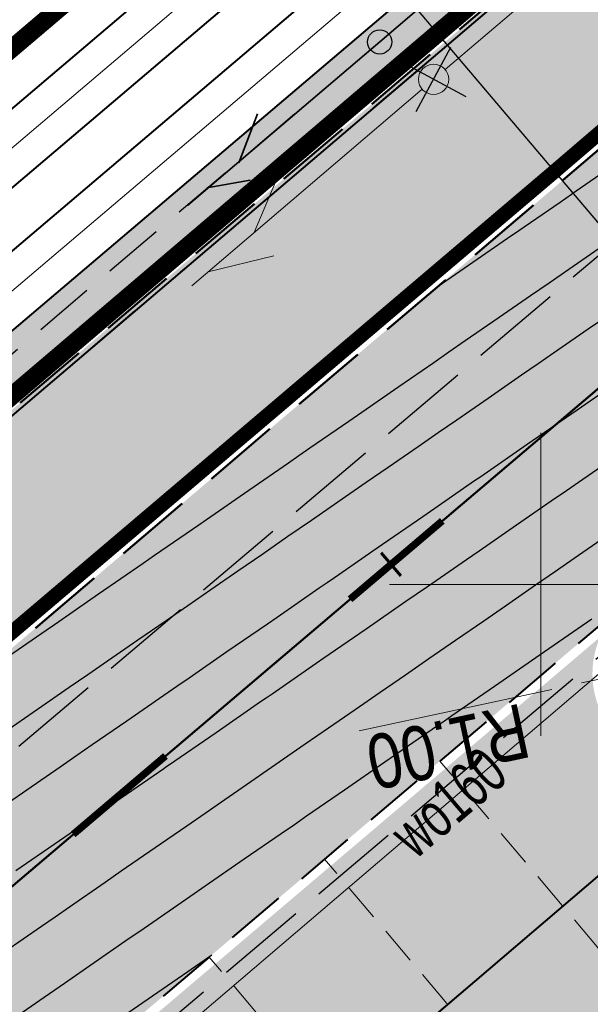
# Model space of a CAD drawing. Header units: metres. Extents: x 7429064 to 7431133, y 5709479 to 5714472.
# Tile 58 of 176: x 7429491 to 7429501, y 5709843 to 5709859. Entities that reach past the tile are written whole.
import ezdxf
from ezdxf.enums import TextEntityAlignment as Align

# ---------------------------------------------------------------- set-up
doc = ezdxf.new("R2010")
doc.units = ezdxf.units.M
for name, pattern in [('1', [0]), ('12', [3, 1, -1, 0, -1]), ('2_KTCR01', [1.5, 1, -0.5]), ('2_KTJZ01', [2, 1.5, -0.5]), ('2_KTPL01', [2, 1.5, -0.5]), ('3_KTJZ01', [2, 1.5, -0.5]), ('3_KTPL01', [2, 1.5, -0.5]), ('4_SUPT_01', [0]), ('4_SUPW_01', [0]), ('7_1', [0]), ('7_SUPT_01', [0]), ('7_SUPW_01', [0]), ('CENTER2', [1.125, 0.75, -0.125, 0.125, -0.125]), ('DASHED', [19.05, 12.7, -6.35]), ('DASHED2', [0.375, 0.25, -0.125]), ('HIDDEN', [0.375, 0.25, -0.125])]:
    doc.linetypes.add(name, pattern=pattern)
for name, color, linetype, lineweight in [('#proj słupy', 1, 'Continuous', 30), ('#proj. światłowód', 1, '2_KTCR01', 18), ('__AMprojkantech', 20, 'DASHED', 35), ('_D_7_PAS DROGOWY-LINIA ROZGR TEREN INW', 222, 'HIDDEN', 50), ('_D_7_PAS DROGOWY_PODZIAL', 1, 'Continuous', 50), ('_D_8_Wymiary', 7, 'Continuous', 20), ('_skarpy', 84, 'Continuous', 40), ('D_1_KOCIE OCZKA', 7, 'Continuous', 50), ('D_1_LINIA_KRAWĘŻNIK_BET_20_30 WYN 0-2 CM', 5, 'HIDDEN', 40), ('Dr-Krawędż nawierzchni', 250, 'DASHED2', 18), ('gaPoziome', 7, 'Continuous', 30), ('GMINA_L_0', 252, '12', 35), ('KRAWĘŻNIK BETONOWY 12_25 WYN 0 CM', 250, 'DASHED', 50), ('KRZYZE_L_0', 252, '1', 18), ('KTJZ_L_0', 252, '2_KTJZ01', 30), ('KTPL_L_0', 252, '2_KTPL01', 30), ('skarpa', 82, 'ŚLADY', 20), ('SUPM_T_0', 252, 'Continuous', 15), ('SUPT_L_0', 252, '4_SUPT_01', 18), ('SUPW_E_T_0', 252, 'Continuous', 15), ('SUPW_L_0', 252, '4_SUPW_01', 18)]:
    doc.layers.add(name, color=color, linetype=linetype, lineweight=lineweight)
for name, color, linetype in [('_1_Mapa', 7, 'Continuous'), ('_1_X-REFY', 7, 'Continuous'), ('C-DROGI-SYTUACJA-ETYKIETY', 7, 'Continuous'), ('C-TEREN', 7, 'Continuous'), ('zzz.gaHSDomyslna', 7, 'Continuous')]:
    doc.layers.add(name, color=color, linetype=linetype)
doc.layers.add('_Brudnopis', color=22, linetype='Continuous', lineweight=50, plot=False)
for name, color, linetype, lineweight, true_color, transparency in [('D_2_HECZ_DROGI KOSTKA', 7, 'Continuous', 13, 0xffbea8, 0.3), ('D_2_HECZ_JEZDNIA KR3- NOWA KONSTRUKCJA', 7, 'Continuous', 13, 0x99e6ff, 0.3), ('D_2_HECZ_JEZDNIA KR3- NOWA KONSTRUKCJA G4', 7, 'Continuous', 13, 0xbdbdbd, 0.3)]:
    doc.layers.add(name, color=color, linetype=linetype, lineweight=lineweight, true_color=true_color, transparency=transparency)
doc.layers.add('DZIALKA_L_0', color=7, linetype='1', lineweight=40, true_color=0x008000)
doc.layers.add('HECZ DROGI ROWEROWE', color=7, linetype='Continuous', lineweight=13, true_color=0xff8a8a)
doc.styles.add('major_arial', font='arial.ttf')
doc.styles.add('Styl Arial', font='arial.ttf', dxfattribs={"width": 0.8, "height": 0.9})
doc.linetypes.add('ŚLADY', pattern='A,3.81,[130,ltypeshp.shx,S=6.35,R=0,X=0,Y=0],3.81', length=7.62)
doc.dimstyles.new('1_500', dxfattribs={"dimtxt": 0.9, "dimasz": 1, "dimexe": 0.18, "dimexo": 0, "dimgap": 0.2, "dimtad": 4, "dimzin": 0, "dimdsep": 46, "dimtxsty": 'Styl Arial', "dimcen": 0.25, "dimclrd": 256, "dimclre": 256, "dimclrt": 256, "dimazin": 0, "dimtfac": 1, "dimtix": 1, "dimtmove": 1, "dimatfit": 3, "dimfxl": 0.18, "dimtolj": 1, "dimtzin": 0, "dimlwd": -1, "dimlwe": -1, "dimarcsym": 0})
doc.dimstyles.new('major_500', dxfattribs={"dimtxt": 0.8, "dimasz": 0.8, "dimexe": 0.5, "dimexo": 1, "dimgap": 0.3, "dimtad": 1, "dimzin": 1, "dimdsep": 46, "dimtxsty": 'major_arial', "dimcen": 0, "dimse1": 1, "dimse2": 1, "dimaunit": 1, "dimadec": 1, "dimazin": 0, "dimtfac": 1, "dimtix": 1, "dimtmove": 0, "dimatfit": 3, "dimfxl": 2, "dimfxlon": 1, "dimtolj": 1, "dimarcsym": 0})

# ---------------------------------------------------------------- blocks, each defined once
blk = doc.blocks.new('*D18')
at = {"layer": '_D_8_Wymiary', "color": 0, "lineweight": -2, "transparency": 16777216}
for p, q in [((7429502.828, 5709845.648), (7429501.947, 5709846.687)), ((7429478.099, 5709825.797), (7429501.66, 5709845.789)), ((7429478.047, 5709824.621), (7429477.165, 5709825.66))]:
    blk.add_line(p, q, dxfattribs=at)
at = {"layer": '_D_8_Wymiary', "color": 0, "transparency": 16777216}
for points in [[(7429501.574, 5709845.89), (7429501.746, 5709845.687), (7429502.27, 5709846.306)], [(7429478.012, 5709825.898), (7429478.185, 5709825.695), (7429477.489, 5709825.279)]]:
    blk.add_solid(points, dxfattribs=at)
at = {"layer": 'Defpoints', "color": 0, "transparency": 16777216}
for p in [(7429502.27, 5709846.306), (7429503.475, 5709844.886), (7429478.694, 5709823.859)]:
    blk.add_point(p, dxfattribs=at)
at = {"layer": '_D_8_Wymiary', "color": 0, "transparency": 16777216, "insert": (7429488.988, 5709836.843), "char_height": 0.8, "attachment_point": 5, "rotation": 40.3144, "style": 'major_arial'}
blk.add_mtext('\\A1;13szt.x2.50\\P32.50', dxfattribs=at)
blk = doc.blocks.new('*D28')
at = {"layer": '_D_8_Wymiary', "transparency": 16777216}
for p, q in [((7429501.65, 5709848.583), (7429500.672, 5709848.372)), ((7429497, 5709847.582), (7429500.184, 5709848.267))]:
    blk.add_line(p, q, dxfattribs=at)
blk.add_solid([(7429500.166, 5709848.348), (7429500.201, 5709848.186), (7429500.672, 5709848.372)], dxfattribs=at)
at = {"layer": 'Defpoints', "color": 0, "transparency": 16777216}
for p in [(7429501.65, 5709848.583), (7429500.672, 5709848.372)]:
    blk.add_point(p, dxfattribs=at)
at = {"layer": '_D_8_Wymiary', "transparency": 16777216, "insert": (7429498.465, 5709847.325), "char_height": 0.9, "attachment_point": 5, "rotation": 192.146, "style": 'Styl Arial'}
blk.add_mtext('\\A1;R1.00', dxfattribs=at)
blk = doc.blocks.new('7_SUSM04_01')
at = {"linetype": 'Continuous'}
blk.add_circle((0, 0), 0.25, dxfattribs=at)
blk = doc.blocks.new('X-ref_MDCP_Szara')
at = {"layer": 'DZIALKA_L_0', "linetype": '1'}
for p, q in [((7429660.24, 5709996.55), (7429435.86, 5709805.65)), ((7429408.88, 5709766.76), (7429668.8, 5709988.15))]:
    blk.add_line(p, q, dxfattribs=at)
at = {"layer": 'GMINA_L_0', "linetype": '12'}
blk.add_line((7429435.86, 5709805.65), (7429660.24, 5709996.55), dxfattribs=at)
at = {"layer": 'KRZYZE_L_0', "linetype": '1'}
for p, q in [((7429500, 5709847.5), (7429500, 5709852.5)), ((7429497.5, 5709850), (7429502.5, 5709850))]:
    blk.add_line(p, q, dxfattribs=at)
at = {"layer": 'KTJZ_L_0', "linetype": '3_KTJZ01'}
for p, q in [((7429483.74, 5709840.87), (7429506.56, 5709860.17)), ((7429509.69, 5709856.19), (7429487.22, 5709837.17))]:
    blk.add_line(p, q, dxfattribs=at)
at = {"layer": 'KTPL_L_0', "linetype": '3_KTPL01'}
blk.add_line((7429509.69, 5709856.19), (7429487.22, 5709837.17), dxfattribs=at)
at = {"layer": 'SUPT_L_0', "linetype": '7_SUPT_01'}
for p, q in [((7429498.42, 5709858.502), (7429502.229, 5709861.741)), ((7429494.236, 5709854.932), (7429498.04, 5709858.178)), ((7429495.263, 5709855.808), (7429495.699, 5709856.838)), ((7429494.503, 5709855.159), (7429495.588, 5709855.428))]:
    blk.add_line(p, q, dxfattribs=at)
at = {"layer": 'SUPW_L_0', "linetype": '7_SUPW_01'}
blk.add_line((7429369.46, 5709736.3), (7429593.18, 5709927.23), dxfattribs=at)
at = {"layer": 'SUPW_L_0', "linetype": '7_1'}
blk.add_line((7429369.46, 5709736.3), (7429593.18, 5709927.23), dxfattribs=at)
at = {"layer": 'SUPM_T_0'}
blk.add_blockref('7_SUSM04_01', (7429498.23, 5709858.34), dxfattribs=at)
at = {"layer": 'SUPW_E_T_0', "width": 0.7}
blk.add_text('wo160', height=0.75, rotation=40.4785, dxfattribs=at).set_placement((7429498.471, 5709846.402), align=Align.MIDDLE)
blk = doc.blocks.new('#LEWO')
at = {"layer": '__AMprojkantech', "linetype": '1'}
for p, q in [((-2.31, 0.414), (-3.074, 0.002)), ((-0.005, 0.005), (-4.177, 0.018)), ((-3.116, -0.339), (-3.744, 0.033))]:
    blk.add_line(p, q, dxfattribs=at)
blk = doc.blocks.new('#PRAWO')
at = {"layer": '__AMprojkantech', "linetype": '1'}
for p, q in [((3.153, 1.559, 0.002), (3.783, 1.189, 0.002)), ((0.045, 1.201, 0.002), (4.216, 1.206, 0.002)), ((2.351, 0.802, 0.002), (3.113, 1.217, 0.002))]:
    blk.add_line(p, q, dxfattribs=at)
blk = doc.blocks.new('X-ref_Oświetlenie i teletechnika')
at = {"layer": '#proj słupy', "lineweight": 30}
for p, q in [((7429497.944, 5709857.81), (7429498.516, 5709858.87)), ((7429497.7, 5709858.626), (7429498.76, 5709858.054))]:
    blk.add_line(p, q, dxfattribs=at)
at = {"layer": '#proj słupy', "linetype": '1', "lineweight": 30}
blk.add_circle((7429497.339, 5709858.957), 0.2, dxfattribs=at)
at = {"layer": '#proj. światłowód', "lineweight": 30, "flags": 128}
blk.add_lwpolyline([(7429617.95, 5709967.85), (7429611.163, 5709956.371), (7429573.165, 5709923.859), (7429535.247, 5709891.397), (7429497.339, 5709858.957), (7429459.29, 5709826.673), (7429421.225, 5709794.375), (7429383.144, 5709762.063), (7429345.12, 5709729.801), (7429305.765, 5709699.935), (7429266.407, 5709683.285), (7429226.48, 5709664.88)], dxfattribs=at)
at = {"layer": '#proj słupy', "lineweight": 30, "rotation": 40.55062454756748}
for name, p in [('#PRAWO', (7429498.086, 5709858.016, -0.002)), ('#LEWO', (7429497.346, 5709858.957))]:
    blk.add_blockref(name, p, dxfattribs=at)
blk = doc.blocks.new('*U220')
at = {"layer": 'zzz.gaHSDomyslna', "color": 140}
for points in [[(91.501, 77.638, 0.12, 0.12, 0), (93.026, 78.932, 0.12, 0.12, 0)], [(86.926, 73.756, 0.12, 0.12, 0), (88.451, 75.05, 0.12, 0.12, 0)]]:
    blk.add_lwpolyline(points, format="xyseb", dxfattribs=at)
blk = doc.blocks.new('*U211')
at = {"layer": 'zzz.gaHSDomyslna', "color": 140}
blk.add_lwpolyline([(0, 0, 0.24, 0.24, 0), (59.489, 50.476, 0.24, 0.24, 0), (179.447, 153.144, 0.24, 0.24, 0)], format="xyseb", dxfattribs=at)
blk = doc.blocks.new('spearator')
at = {"layer": 'D_1_KOCIE OCZKA'}
h = blk.add_hatch(color=12, dxfattribs=at)
h.dxf.hatch_style = 1
edge = h.paths.add_edge_path()
edge.add_line((7429810.877, 5710121.625), (7429811.641, 5710122.271))
edge.add_arc((7429811.592, 5710122.328), 0.075, 310.2315, 490.2315)
edge.add_line((7429811.544, 5710122.386), (7429810.781, 5710121.74))
edge.add_arc((7429810.829, 5710121.683), 0.075, 130.2315, 310.2315)
at = {"layer": 'D_1_KOCIE OCZKA', "lineweight": 18, "flags": 128}
blk.add_lwpolyline([(7429810.877, 5710121.625), (7429811.641, 5710122.271, 1), (7429811.544, 5710122.386), (7429810.781, 5710121.74, 1)], format="xyb", close=True, dxfattribs=at)
blk = doc.blocks.new('X-ref_SOR')
at = {"layer": 'D_1_KOCIE OCZKA'}
for p, rotation in [((32451.432, -42641.751), 0.327517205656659), ((6656.282, -9325.339), 0.06988272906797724), ((6652.774, -9328.314), 0.06988272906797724)]:
    blk.add_blockref('spearator', p, dxfattribs=dict(at, rotation=rotation))
at = {"layer": 'gaPoziome'}
for name, p in [('*U211', (7429440.741, 5709806.344)), ('*U220', (7429405.348, 5709772.117))]:
    blk.add_blockref(name, p, dxfattribs=at)
blk = doc.blocks.new('x-ref_warstwice')
at = {"layer": 'C-TEREN', "color": 46, "linetype": 'Continuous', "lineweight": 30}
for p, q in [((7429500.785, 5709854.219, 179.7), (7429501.397, 5709854.64, 179.7)), ((7429500.214, 5709853.824, 179.7), (7429500.785, 5709854.219, 179.7)), ((7429499.958, 5709853.648, 179.7), (7429500.214, 5709853.824, 179.7)), ((7429499.685, 5709853.46, 179.7), (7429499.958, 5709853.648, 179.7)), ((7429499.131, 5709853.077, 179.7), (7429499.685, 5709853.46, 179.7)), ((7429498.612, 5709852.719, 179.7), (7429499.131, 5709853.077, 179.7)), ((7429498.304, 5709852.506, 179.7), (7429498.612, 5709852.719, 179.7)), ((7429497.974, 5709852.279, 179.7), (7429498.304, 5709852.506, 179.7)), ((7429497.477, 5709851.936, 179.7), (7429497.974, 5709852.279, 179.7)), ((7429497.118, 5709851.688, 179.7), (7429497.477, 5709851.936, 179.7)), ((7429496.649, 5709851.365, 179.7), (7429497.118, 5709851.688, 179.7)), ((7429496.211, 5709851.062, 179.7), (7429496.649, 5709851.365, 179.7)), ((7429495.822, 5709850.794, 179.7), (7429496.211, 5709851.062, 179.7)), ((7429495.407, 5709850.507, 179.7), (7429495.822, 5709850.794, 179.7)), ((7429494.995, 5709850.223, 179.7), (7429495.407, 5709850.507, 179.7)), ((7429494.551, 5709849.917, 179.7), (7429494.995, 5709850.223, 179.7)), ((7429494.168, 5709849.653, 179.7), (7429494.551, 5709849.917, 179.7)), ((7429493.809, 5709849.405, 179.7), (7429494.168, 5709849.653, 179.7)), ((7429493.341, 5709849.082, 179.7), (7429493.809, 5709849.405, 179.7)), ((7429492.839, 5709848.736, 179.7), (7429493.341, 5709849.082, 179.7)), ((7429492.513, 5709848.511, 179.7), (7429492.839, 5709848.736, 179.7)), ((7429492.208, 5709848.301, 179.7), (7429492.513, 5709848.511, 179.7)), ((7429491.686, 5709847.94, 179.7), (7429492.208, 5709848.301, 179.7)), ((7429491.128, 5709847.555, 179.7), (7429491.686, 5709847.94, 179.7))]:
    blk.add_line(p, q, dxfattribs=at)
at = {"layer": 'C-TEREN', "color": 42, "linetype": 'HIDDEN', "lineweight": 25, "ltscale": 10}
for points, elevation in [([(7429498.307, 5709854.926), (7429498.664, 5709855.173), (7429499.453, 5709855.717), (7429499.491, 5709855.744), (7429499.532, 5709855.772), (7429500.319, 5709856.314), (7429500.511, 5709856.446), (7429500.53, 5709856.459), (7429500.586, 5709856.498), (7429501.135, 5709856.88), (7429501.842, 5709857.372), (7429501.96, 5709857.454), (7429502.086, 5709857.542), (7429502.785, 5709858.029), (7429503.438, 5709858.484), (7429503.609, 5709858.603), (7429504.236, 5709859.039), (7429504.434, 5709859.177), (7429504.646, 5709859.324), (7429505.259, 5709859.751)], 179.66), ([(7429491.039, 5709848.703), (7429491.828, 5709849.247), (7429491.866, 5709849.274), (7429491.907, 5709849.302), (7429492.694, 5709849.844), (7429493.429, 5709850.352), (7429493.521, 5709850.415), (7429493.619, 5709850.483), (7429494.348, 5709850.986), (7429494.474, 5709851.073), (7429495.175, 5709851.557), (7429495.831, 5709852.009), (7429496.002, 5709852.127), (7429496.186, 5709852.254), (7429496.83, 5709852.698), (7429497.042, 5709852.844), (7429497.657, 5709853.269), (7429498.232, 5709853.666), (7429498.484, 5709853.84), (7429498.753, 5709854.025), (7429499.311, 5709854.41), (7429499.833, 5709854.771), (7429500.138, 5709854.981), (7429500.465, 5709855.206), (7429500.966, 5709855.552)], 179.68), ([(7429491.205, 5709846.399), (7429491.506, 5709846.607), (7429492.06, 5709846.99), (7429492.333, 5709847.178), (7429492.588, 5709847.354), (7429493.16, 5709847.749), (7429493.772, 5709848.171), (7429493.988, 5709848.319), (7429494.189, 5709848.459), (7429494.815, 5709848.89), (7429495.483, 5709849.351), (7429495.642, 5709849.461), (7429496.339, 5709849.942), (7429496.469, 5709850.032), (7429496.591, 5709850.116), (7429497.296, 5709850.602), (7429498.05, 5709851.123), (7429498.124, 5709851.173), (7429498.906, 5709851.713), (7429498.951, 5709851.744), (7429498.993, 5709851.773), (7429499.778, 5709852.315), (7429500.248, 5709852.639), (7429500.605, 5709852.885), (7429501.394, 5709853.43)], 179.72), ([(7429491.326, 5709845.274), (7429492.137, 5709845.834), (7429492.153, 5709845.845), (7429492.623, 5709846.169), (7429492.98, 5709846.415), (7429493.769, 5709846.96), (7429493.807, 5709846.986), (7429493.848, 5709847.014), (7429494.635, 5709847.557), (7429495.37, 5709848.064), (7429495.462, 5709848.128), (7429495.56, 5709848.195), (7429496.289, 5709848.698), (7429496.415, 5709848.786), (7429497.116, 5709849.269), (7429497.772, 5709849.721), (7429497.943, 5709849.84), (7429498.127, 5709849.966), (7429498.771, 5709850.411), (7429498.983, 5709850.557), (7429499.598, 5709850.981), (7429500.173, 5709851.378), (7429500.425, 5709851.552), (7429500.694, 5709851.738), (7429501.252, 5709852.123)], 179.74), ([(7429491.146, 5709843.941), (7429491.748, 5709844.356), (7429491.973, 5709844.512), (7429492.213, 5709844.677), (7429492.8, 5709845.082), (7429493.069, 5709845.268), (7429493.627, 5709845.653), (7429494.149, 5709846.013), (7429494.454, 5709846.224), (7429494.78, 5709846.449), (7429495.282, 5709846.794), (7429495.75, 5709847.118), (7429496.109, 5709847.365), (7429496.492, 5709847.63), (7429496.936, 5709847.936), (7429497.348, 5709848.22), (7429497.763, 5709848.507), (7429498.152, 5709848.775), (7429498.59, 5709849.077), (7429499.059, 5709849.401), (7429499.418, 5709849.648), (7429499.915, 5709849.991), (7429500.245, 5709850.219), (7429500.553, 5709850.432), (7429501.072, 5709850.79)], 179.76), ([(7429500.847, 5709849.425), (7429500.065, 5709848.886), (7429499.991, 5709848.835), (7429499.237, 5709848.315), (7429498.532, 5709847.828), (7429498.41, 5709847.744), (7429498.28, 5709847.654), (7429497.583, 5709847.173), (7429497.424, 5709847.064), (7429496.756, 5709846.603), (7429496.13, 5709846.171), (7429495.929, 5709846.032), (7429495.713, 5709845.883), (7429495.101, 5709845.461), (7429494.529, 5709845.067), (7429494.274, 5709844.89), (7429494.001, 5709844.702), (7429493.447, 5709844.32), (7429493.145, 5709844.112), (7429492.62, 5709843.749), (7429492.128, 5709843.41), (7429491.792, 5709843.178), (7429491.434, 5709842.931)], 179.78)]:
    blk.add_lwpolyline(points, dxfattribs=dict(at, elevation=elevation))
at = {"layer": 'C-TEREN', "color": 46, "linetype": 'Continuous', "lineweight": 30, "elevation": 179.8}
blk.add_lwpolyline([(7429490.785, 5709841.274), (7429491.51, 5709841.775), (7429491.612, 5709841.845), (7429492.366, 5709842.365), (7429492.439, 5709842.416), (7429492.508, 5709842.463), (7429493.267, 5709842.987), (7429494.078, 5709843.546), (7429494.094, 5709843.557), (7429494.564, 5709843.881)], dxfattribs=at)
blk = doc.blocks.new('AeccTickLine')
at = {"color": 0, "linetype": 'ByBlock', "lineweight": -2}
blk.add_line((0, 1), (0, -1), dxfattribs=at)
blk = doc.blocks.new('OŚ_Dąbrowskiego_1')
at = {"layer": '_D_8_Wymiary', "color": 1, "linetype": 'CENTER2', "lineweight": 35, "flags": 128}
blk.add_lwpolyline([(7429230.998, 5709660.664), (7429273.145, 5709676.622, 0.085629), (7429337.582, 5709714.618), (7429502.301, 5709854.381), (7429714.669, 5710036.139), (7429868.111, 5710165.952)], format="xyb", dxfattribs=at)
at = {"layer": 'C-DROGI-SYTUACJA-ETYKIETY', "color": 7, "linetype": 'Continuous', "lineweight": -3}
blk.add_line((7429501.897, 5709854.857), (7429485.722, 5709873.92), dxfattribs=at)
at = {"layer": 'C-DROGI-SYTUACJA-ETYKIETY', "color": 7, "linetype": 'Continuous', "lineweight": 60, "xscale": 0.25, "yscale": 0.25, "zscale": 0.25, "rotation": 40.31442587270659}
blk.add_blockref('AeccTickLine', (7429497.527, 5709850.33), dxfattribs=at)

msp = doc.modelspace()

# ---------------------------------------------------------------- hatches: boundary and pattern name
at = {"layer": 'D_2_HECZ_DROGI KOSTKA'}
h = msp.add_hatch(color=256, dxfattribs=at)
h.dxf.hatch_style = 1
edge = h.paths.add_edge_path()
edge.add_line((7429500.983, 5709849.131), (7429474.611, 5709826.755))
edge.add_arc((7429475.228, 5709824.852), 2, 40.3144, 107.9828, ccw=False)
edge.add_line((7429476.753, 5709826.146), (7429478.694, 5709823.859))
edge.add_line((7429478.694, 5709823.859), (7429503.475, 5709844.886))
edge.add_line((7429503.475, 5709844.886), (7429501.211, 5709847.554))
edge.add_arc((7429502.355, 5709848.525), 1.5, 156.1564, 220.3144, ccw=False)
at = {"layer": 'D_2_HECZ_JEZDNIA KR3- NOWA KONSTRUKCJA'}
h = msp.add_hatch(color=256, dxfattribs=at)
h.dxf.hatch_style = 1
edge = h.paths.add_edge_path()
edge.add_arc((7429610.557, 5709990.469), 30, 310.559, 314.2935)
edge.add_arc((7429610.557, 5709990.469), 30, 314.2935, 325.3941)
edge.add_line((7429635.249, 5709973.431), (7429635.899, 5709972.672))
edge.add_line((7429635.899, 5709972.672), (7429667.702, 5709999.89))
edge.add_line((7429667.702, 5709999.89), (7429675.246, 5710006.347))
edge.add_line((7429675.246, 5710006.347), (7429712.724, 5710038.423))
edge.add_line((7429712.724, 5710038.423), (7429823.828, 5710132.378))
edge.add_line((7429823.828, 5710132.378), (7429834.316, 5710141.377))
edge.add_line((7429834.316, 5710141.377), (7429846.156, 5710151.524))
edge.add_line((7429846.156, 5710151.524), (7429850.099, 5710146.734))
edge.add_line((7429850.099, 5710146.734), (7429838.187, 5710136.85))
edge.add_line((7429838.187, 5710136.85), (7429827.698, 5710127.833))
edge.add_line((7429827.698, 5710127.833), (7429716.613, 5710033.854))
edge.add_line((7429716.613, 5710033.854), (7429633.474, 5709962.699))
edge.add_arc((7429636.726, 5709958.9), 5, 130.559, 193.2571)
edge.add_line((7429631.859, 5709957.753), (7429636.051, 5709939.958))
edge.add_line((7429636.051, 5709939.958), (7429630.653, 5709938.888))
edge.add_line((7429630.653, 5709938.888), (7429629.491, 5709943.821))
edge.add_arc((7429623.651, 5709942.445), 6, 13.2571, 130.559)
edge.add_line((7429619.749, 5709947.003), (7429619.729, 5709946.986))
edge.add_line((7429619.729, 5709946.986), (7429617.779, 5709949.265))
edge.add_line((7429617.779, 5709949.265), (7429606.383, 5709939.512))
edge.add_line((7429606.383, 5709939.512), (7429594.274, 5709929.149))
edge.add_line((7429594.274, 5709929.149), (7429594.825, 5709928.314))
edge.add_line((7429594.825, 5709928.314), (7429589.708, 5709924.935))
edge.add_arc((7429606.237, 5709899.9), 30, 123.434, 130.559)
edge.add_line((7429586.73, 5709922.692), (7429529.23, 5709873.48))
edge.add_line((7429529.23, 5709873.48), (7429502.179, 5709850.343))
edge.add_line((7429502.179, 5709850.343), (7429339.523, 5709712.33))
edge.add_arc((7429194.822, 5709882.942), 223.711, 294.66533, 310.3021, ccw=False)
edge.add_arc((7429190.304, 5709894.737), 236.317, 290.79615, 294.46753, ccw=False)
edge.add_line((7429274.207, 5709673.816), (7429245.41, 5709663.13))
edge.add_line((7429245.41, 5709663.13), (7429242.106, 5709661.907))
edge.add_line((7429242.106, 5709661.907), (7429240.354, 5709666.717))
edge.add_line((7429240.354, 5709666.717), (7429244.254, 5709668.201))
edge.add_line((7429244.254, 5709668.201), (7429272.082, 5709679.428))
edge.add_arc((7429195.246, 5709882.369), 217, 290.73736, 310.31443)
edge.add_line((7429335.641, 5709716.905), (7429500.355, 5709856.664))
edge.add_line((7429500.355, 5709856.664), (7429629.269, 5709966.997))
edge.add_line((7429629.269, 5709966.997), (7429630.064, 5709967.677))
at = {"layer": 'D_2_HECZ_JEZDNIA KR3- NOWA KONSTRUKCJA G4'}
h = msp.add_hatch(color=256, dxfattribs=at)
h.dxf.hatch_style = 1
edge = h.paths.add_edge_path()
edge.add_line((7429436.829, 5709806.854), (7429498.316, 5709859.026))
edge.add_line((7429498.316, 5709859.026), (7429619.429, 5709962.682))
edge.add_line((7429619.429, 5709962.682), (7429618.857, 5709963.351))
edge.add_line((7429618.857, 5709963.351), (7429497.761, 5709859.709))
edge.add_line((7429497.761, 5709859.709), (7429436.185, 5709807.462))
edge.add_arc((7429439.235, 5709810.05), 4, 220.3144, 233.0231)
at = {"layer": 'HECZ DROGI ROWEROWE'}
h = msp.add_hatch(color=256, dxfattribs=at)
h.dxf.hatch_style = 1
edge = h.paths.add_edge_path()
edge.add_arc((7429796.82, 5710136.433), 20.404, 308.0322, 334.2528)
edge.add_arc((7429835.93, 5710116.897), 23.318, 143.7897, 152.7624, ccw=False)
edge.add_arc((7429839.325, 5710112.767), 28.527, 132.1511, 141.1238, ccw=False)
edge.add_line((7429820.181, 5710133.917), (7429834.124, 5710145.713))
edge.add_arc((7429837.354, 5710141.896), 5, 102.0154, 130.2315, ccw=False)
edge.add_line((7429836.313, 5710146.786), (7429842.063, 5710148.01))
edge.add_line((7429842.063, 5710148.01), (7429845.234, 5710150.73))
edge.add_line((7429845.234, 5710150.73), (7429843.045, 5710150.264))
edge.add_arc((7429842.629, 5710152.22), 2, 169.0596, 282.0154, ccw=False)
edge.add_line((7429840.665, 5710152.6), (7429846.908, 5710184.895))
edge.add_arc((7429848.38, 5710184.61), 1.5, 109.3988, 169.0596, ccw=False)
edge.add_line((7429847.882, 5710186.025), (7429848.854, 5710186.367))
edge.add_line((7429848.854, 5710186.367), (7429847.265, 5710191.424))
edge.add_line((7429847.265, 5710191.424), (7429846.903, 5710192.479))
edge.add_line((7429846.903, 5710192.479), (7429845.675, 5710198.449))
edge.add_arc((7429825.958, 5710195.082), 20.002, -10.9391, 9.6882, ccw=False)
edge.add_line((7429845.597, 5710191.287), (7429839.403, 5710159.242))
edge.add_arc((7429819.766, 5710163.038), 20, 310.2315, 349.0596, ccw=False)
edge.add_line((7429832.684, 5710147.769), (7429817.64, 5710135.042))
edge.add_arc((7429832.495, 5710117.483), 23, 130.2315, 151.7604)
edge.add_arc((7429794.613, 5710137.829), 20, 310.2315, 331.7604, ccw=False)
edge.add_line((7429807.531, 5710122.56), (7429710.78, 5710040.708))
edge.add_line((7429710.78, 5710040.708), (7429674.341, 5710009.522))
edge.add_arc((7429663.288, 5710022.437), 17, 303.434, 310.559, ccw=False)
edge.add_line((7429672.654, 5710008.25), (7429665.175, 5710003.312))
edge.add_arc((7429654.155, 5710020.002), 20, 287.2523, 303.434, ccw=False)
edge.add_line((7429660.087, 5710000.902), (7429655.396, 5709999.445))
edge.add_arc((7429662.069, 5709977.958), 22.5, 107.2523, 130.559)
edge.add_line((7429647.439, 5709995.052), (7429638.424, 5709987.337))
edge.add_arc((7429653.054, 5709970.242), 22.5, 130.559, 144.5953)
edge.add_line((7429634.715, 5709983.278), (7429621.962, 5709965.306))
edge.add_arc((7429606.364, 5709977.009), 19.5, 310.559, 323.1201, ccw=False)
edge.add_line((7429619.043, 5709962.194), (7429498.409, 5709858.948))
edge.add_line((7429498.409, 5709858.948), (7429409.747, 5709783.718))
edge.add_line((7429409.747, 5709783.718), (7429333.7, 5709719.193))
edge.add_arc((7429195.246, 5709882.369), 214, 294.99294, 310.31443, ccw=False)
edge.add_line((7429285.662, 5709688.408), (7429286.787, 5709685.755))
edge.add_arc((7429195.216, 5709882.43), 216.948, 294.96649, 310.31053)
edge.add_line((7429335.566, 5709716.997), (7429500.277, 5709856.756))
edge.add_line((7429500.277, 5709856.756), (7429621.38, 5709960.403))
edge.add_line((7429621.38, 5709960.403), (7429627.625, 5709965.748))
edge.add_line((7429627.625, 5709965.748), (7429629.904, 5709967.698))
edge.add_line((7429629.904, 5709967.698), (7429629.179, 5709968.529))
edge.add_arc((7429630.687, 5709969.843), 2, 144.5953, 221.0823, ccw=False)
edge.add_line((7429629.056, 5709971.002), (7429636.752, 5709981.829))
edge.add_arc((7429653.054, 5709970.242), 20, 130.559, 144.5953, ccw=False)
edge.add_line((7429640.049, 5709985.437), (7429649.631, 5709993.62))
edge.add_arc((7429662.069, 5709977.958), 20, 107.2523, 128.4533, ccw=False)
edge.add_line((7429656.137, 5709997.058), (7429665.185, 5709999.868))
edge.add_line((7429665.185, 5709999.868), (7429673.721, 5710005.504))
edge.add_arc((7429657.258, 5710030.439), 29.88, 303.434, 310.559)
edge.add_line((7429676.687, 5710007.738), (7429712.64, 5710038.509))
edge.add_line((7429712.64, 5710038.509), (7429809.391, 5710120.361))
edge.add_line((7429809.391, 5710120.361), (7429809.391, 5710120.361))

# ---------------------------------------------------------------- linework, layer by layer
at = {"layer": '_Brudnopis', "flags": 128}
msp.add_lwpolyline([(7429230.998, 5709660.664), (7429273.145, 5709676.622, 0.085605), (7429337.585, 5709714.618), (7429368.823, 5709741.125), (7429502.301, 5709854.381), (7429714.669, 5710036.139), (7429868.111, 5710165.952)], format="xyb", dxfattribs=at)
at = {"layer": '_D_7_PAS DROGOWY-LINIA ROZGR TEREN INW', "ltscale": 10, "const_width": 0.3, "flags": 128}
msp.add_lwpolyline([(7429287.498, 5709689.141), (7429307.71, 5709696.948), (7429435.698, 5709805.84), (7429660.078, 5709996.74), (7429836.288, 5710146.69)], dxfattribs=at)
at = {"layer": '_D_7_PAS DROGOWY_PODZIAL', "ltscale": 0.2, "const_width": 0.3, "flags": 128}
msp.add_lwpolyline([(7429838.788, 5710158.699), (7429835.061, 5710151.867), (7429707.929, 5710044.059), (7429670.336, 5710012.083), (7429661.685, 5710006.163), (7429648.718, 5710002.136), (7429632.935, 5709988.628), (7429615.789, 5709965.397), (7429495.458, 5709862.411), (7429330.756, 5709722.662), (7429319.402, 5709713.684), (7429307.842, 5709705.758), (7429296.806, 5709699.189), (7429282.846, 5709692.117), (7429269.349, 5709686.304), (7429250.2, 5709678.58), (7429239.824, 5709670.46)], dxfattribs=at)
at = {"layer": '_skarpy', "flags": 128}
for points in [[(7429616.277, 5709964.828), (7429495.945, 5709861.84), (7429436.082, 5709811.047)], [(7429616.927, 5709964.068), (7429496.593, 5709861.079), (7429436.24, 5709809.869)], [(7429617.447, 5709963.46), (7429497.112, 5709860.47), (7429436.431, 5709808.983)], [(7429618.097, 5709962.7), (7429497.761, 5709859.709), (7429436.948, 5709808.109)]]:
    msp.add_lwpolyline(points, dxfattribs=at)
at = {"layer": 'D_1_LINIA_KRAWĘŻNIK_BET_20_30 WYN 0-2 CM', "ltscale": 4, "flags": 128}
msp.add_lwpolyline([(7429501.384, 5709849.669), (7429473.938, 5709826.381)], dxfattribs=at)
at = {"layer": 'Dr-Krawędż nawierzchni', "ltscale": 2.5, "flags": 128}
for points in [[(7429501.569, 5709843.268), (7429498.334, 5709847.081)], [(7429499.663, 5709841.651), (7429496.428, 5709845.463)], [(7429497.757, 5709840.033), (7429494.522, 5709843.846)]]:
    msp.add_lwpolyline(points, dxfattribs=at)
at = {"layer": 'KRAWĘŻNIK BETONOWY 12_25 WYN 0 CM', "ltscale": 0.1, "flags": 128}
msp.add_lwpolyline([(7429622.219, 5709965.698, -0.061321), (7429618.922, 5709962.09), (7429498.409, 5709858.948), (7429333.7, 5709719.193, -0.068134), (7429284.749, 5709687.985)], format="xyb", dxfattribs=at)
msp.add_lwpolyline([(7429621.458, 5709960.312), (7429500.355, 5709856.664), (7429441.823, 5709807)], dxfattribs=at)
at = {"layer": 'skarpa', "ltscale": 0.04}
for points in [[(7429616.602, 5709964.448), (7429496.269, 5709861.459), (7429436.408, 5709810.667)], [(7429617.772, 5709963.08), (7429497.436, 5709860.089), (7429436.656, 5709808.517)]]:
    msp.add_lwpolyline(points, dxfattribs=at)

# ---------------------------------------------------------------- block references
at = {"layer": '_1_Mapa'}
msp.add_blockref('X-ref_MDCP_Szara', (0, 0), dxfattribs=at)
at = {"layer": '_1_X-REFY'}
for name in ['X-ref_SOR', 'X-ref_Oświetlenie i teletechnika', 'OŚ_Dąbrowskiego_1', 'x-ref_warstwice']:
    msp.add_blockref(name, (0, 0), dxfattribs=at)

# ---------------------------------------------------------------- dimensions: what is measured, and where the dimension line sits
at = {"layer": '_D_8_Wymiary'}
dim = msp.add_radius_dim(center=(7429501.65, 5709848.583), mpoint=(7429500.672, 5709848.372), dimstyle='1_500', override={"dimscale": 0.5}, dxfattribs=at)
dim.commit()
dim.dimension.update_dxf_attribs({"geometry": '*D28', "text_midpoint": (7429498.465, 5709847.325)})
dim = msp.add_aligned_dim(p1=(7429478.694, 5709823.859), p2=(7429503.475, 5709844.886), distance=1.863, text='13szt.x2.50\\P<>', dimstyle='major_500', override={"dimse1": 0, "dimse2": 0}, dxfattribs=at)
dim.commit()
dim.dimension.update_dxf_attribs({"geometry": '*D18', "text_midpoint": (7429488.988, 5709836.843)})

doc.saveas('drawing.dxf')
